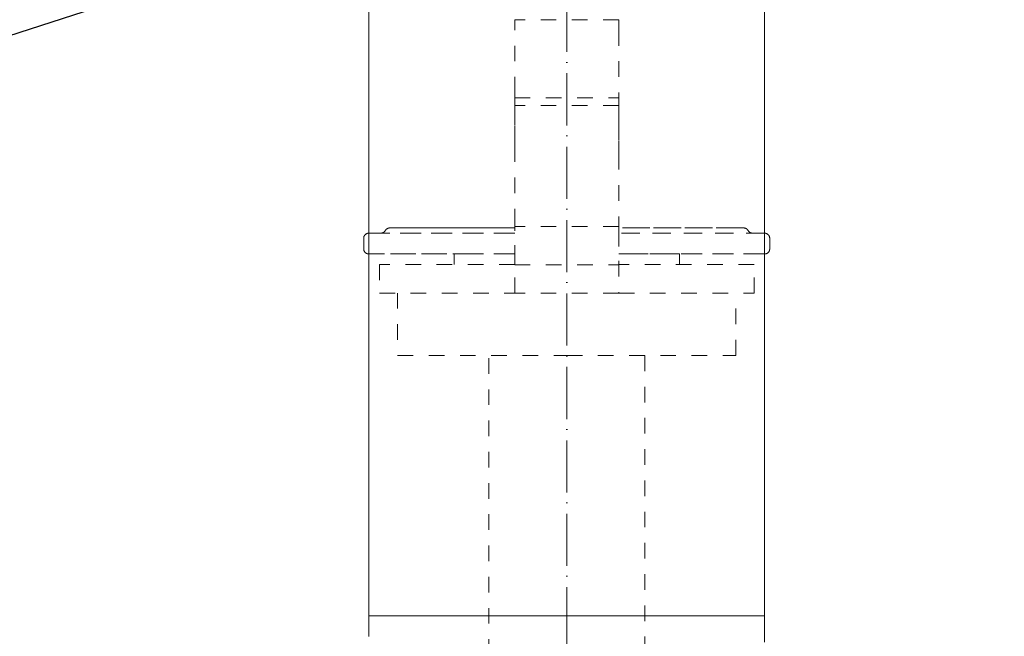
# Model space of a CAD drawing. Header units: millimetres. Extents: x 9824119 to 13672909, y -72394 to 462135.
# Tile 215 of 256: x 10121901 to 10122090, y -1550 to -1432. Entities that reach past the tile are written whole.
import ezdxf
from ezdxf import colors
from ezdxf.entities.mleader import LeaderData, LeaderLine
from ezdxf.math import Vec2, Vec3

# ---------------------------------------------------------------- set-up
doc = ezdxf.new("R2010")
doc.units = ezdxf.units.MM
doc.linetypes.add('ADSK_Осевая', pattern=[14, 10, -2, 0, -2])
doc.linetypes.add('ADSK_Скрыто', pattern=[6, 3, -3])
for name, color, linetype, lineweight in [('A-DETL-HDLN', 7, 'ADSK_Скрыто', 9), ('P-PIPE', 7, 'Continuous', 18), ('P-PIPE-CNTR', 7, 'ADSK_Осевая', 18), ('ОВ', 1, 'Continuous', 60)]:
    doc.layers.add(name, color=color, linetype=linetype, lineweight=lineweight)
doc.styles.add('ISO_1.0', font='isocpeur.ttf')
doc.styles.add('ISOCPEUR', font='isocpeui.ttf')

# ---------------------------------------------------------------- blocks, each defined once
blk = doc.blocks.new('ADSK_СтальСварка_Отвод_ГОСТ17375-2001 - Исполнение 2-V45-В_Этаж 01_Отопление')
at = {"layer": 'P-PIPE', "color": 5, "true_color": 0x0000ff}
for p, q in [((31283.5, -12246.48), (31245.5, -12246.48)), ((31321.5, -12246.48), (31283.5, -12246.48))]:
    blk.add_line(p, q, dxfattribs=at)
at = {"layer": 'P-PIPE', "color": 5, "true_color": 0x0000ff, "flags": 128}
for points in [[(31245.5, -12246.48), (31245.5, -12250.48)], [(31321.5, -12251.56), (31321.5, -12247.56), (31321.5, -12246.48)]]:
    blk.add_lwpolyline(points, dxfattribs=at)
blk = doc.blocks.new('Tecofi_VPI4449-02_Затвор дисковый поворотный с ручкой - Затвор дисковый поворотный с рычагом_VPI 4449-02-V116-В_Этаж 01_Отопление')
at = {"layer": 'A-DETL-HDLN', "color": 5, "true_color": 0x0000ff}
for p, q in [((31293.5, -12131.98), (31273.5, -12131.98)), ((31273.5, -12131.98), (31273.5, -12133.98)), ((31293.5, -12133.98), (31293.5, -12131.98)), ((31273.5, -12145.98), (31273.5, -12133.98)), ((31293.5, -12133.98), (31293.5, -12145.98)), ((31273.5, -12145.98), (31273.5, -12146.98)), ((31273.5, -12146.98), (31293.5, -12146.98)), ((31273.5, -12148.49), (31273.5, -12146.98)), ((31293.5, -12146.98), (31293.5, -12145.98)), ((31293.5, -12146.98), (31293.5, -12148.49)), ((31273.5, -12149.91), (31273.5, -12148.49)), ((31293.5, -12148.49), (31273.5, -12148.49)), ((31293.5, -12148.49), (31293.5, -12149.91)), ((31273.5, -12149.91), (31273.5, -12152.16)), ((31293.5, -12152.16), (31293.5, -12149.91)), ((31273.5, -12155.32), (31273.5, -12152.16)), ((31293.5, -12152.16), (31293.5, -12155.32)), ((31273.5, -12157.76), (31273.5, -12155.32)), ((31293.5, -12155.32), (31293.5, -12157.76)), ((31273.5, -12171.3), (31273.5, -12157.76)), ((31293.5, -12157.76), (31293.5, -12171.3)), ((31273.5, -12171.78), (31273.5, -12171.23)), ((31273.5, -12171.3), (31273.5, -12172.52)), ((31293.5, -12171.69), (31273.5, -12171.69)), ((31293.5, -12171.23), (31293.5, -12171.78)), ((31293.5, -12172.52), (31293.5, -12171.3)), ((31273.5, -12178.32), (31273.5, -12172.52)), ((31293.5, -12172.52), (31293.5, -12178.32)), ((31261.84, -12176.98), (31261.84, -12178.98)), ((31273.5, -12176.98), (31261.84, -12176.98)), ((31305.15, -12176.98), (31293.5, -12176.98)), ((31305.15, -12178.98), (31305.15, -12176.98)), ((31247.5, -12178.98), (31247.5, -12184.48)), ((31273.5, -12178.98), (31247.5, -12178.98)), ((31273.5, -12184.48), (31273.5, -12178.32)), ((31273.5, -12178.32), (31273.5, -12179.07)), ((31273.5, -12179.04), (31273.5, -12179.07)), ((31273.5, -12179.07), (31293.5, -12179.07)), ((31293.5, -12179.07), (31293.5, -12178.32)), ((31293.5, -12178.32), (31293.5, -12184.48)), ((31319.49, -12178.98), (31293.5, -12178.98)), ((31293.5, -12179.07), (31293.5, -12179.04)), ((31319.49, -12184.48), (31319.49, -12178.98)), ((31247.5, -12184.48), (31273.5, -12184.48)), ((31251, -12184.48), (31251, -12196.48)), ((31293.5, -12184.48), (31273.5, -12184.48)), ((31293.5, -12184.48), (31319.49, -12184.48)), ((31316, -12196.48), (31316, -12184.48)), ((31251, -12196.48), (31283.5, -12196.48)), ((31268.5, -12277.98), (31268.5, -12196.48)), ((31283.5, -12196.48), (31316, -12196.48)), ((31298.5, -12196.48), (31298.5, -12277.98))]:
    blk.add_line(p, q, dxfattribs=at)
at = {"layer": 'A-DETL-HDLN', "color": 5, "true_color": 0x0000ff, "flags": 128}
for points in [[(31248.63, -12172.48), (31248.65, -12172.45), (31248.67, -12172.42), (31248.7, -12172.38), (31248.72, -12172.35), (31248.75, -12172.32), (31248.77, -12172.29), (31248.8, -12172.26), (31248.83, -12172.24), (31248.86, -12172.21), (31248.89, -12172.19), (31248.93, -12172.16), (31248.96, -12172.14), (31248.99, -12172.12), (31249.03, -12172.1), (31249.06, -12172.08), (31249.1, -12172.06), (31249.14, -12172.05), (31249.18, -12172.04), (31249.21, -12172.02), (31249.25, -12172.01), (31249.29, -12172), (31249.33, -12172), (31249.37, -12171.99), (31249.41, -12171.99), (31249.45, -12171.98), (31249.49, -12171.98), (31249.5, -12171.98)], [(31273.5, -12171.98), (31272.21, -12171.98), (31270.93, -12171.98), (31269.68, -12171.98), (31268.45, -12171.98), (31267.24, -12171.98), (31266.06, -12171.98), (31264.91, -12171.98), (31263.78, -12171.98), (31262.69, -12171.98), (31261.63, -12171.98), (31260.61, -12171.98), (31259.62, -12171.98), (31258.67, -12171.98), (31257.76, -12171.98), (31256.89, -12171.98), (31256.07, -12171.98), (31255.29, -12171.98), (31254.55, -12171.98), (31253.86, -12171.98), (31253.22, -12171.98), (31252.62, -12171.98), (31252.08, -12171.98), (31251.58, -12171.98), (31251.14, -12171.98), (31250.75, -12171.98), (31250.41, -12171.98), (31250.12, -12171.98), (31249.89, -12171.98), (31249.71, -12171.98), (31249.59, -12171.98), (31249.51, -12171.98), (31249.5, -12171.98)], [(31249.5, -12171.98), (31249.52, -12171.98), (31249.61, -12171.98), (31249.74, -12171.98), (31249.93, -12171.98), (31250.17, -12171.98), (31250.47, -12171.98), (31250.82, -12171.98), (31251.22, -12171.98), (31251.68, -12171.98), (31252.18, -12171.98), (31252.73, -12171.98), (31253.34, -12171.98), (31253.99, -12171.98), (31254.69, -12171.98), (31255.44, -12171.98), (31256.23, -12171.98), (31257.06, -12171.98), (31257.94, -12171.98), (31258.85, -12171.98), (31259.81, -12171.98), (31260.8, -12171.98), (31261.83, -12171.98), (31262.9, -12171.98), (31264, -12171.98), (31265.13, -12171.98), (31266.29, -12171.98), (31267.47, -12171.98), (31268.68, -12171.98), (31269.92, -12171.98), (31271.18, -12171.98), (31272.45, -12171.98)], [(31317.5, -12171.98), (31317.47, -12171.98), (31317.39, -12171.98), (31317.25, -12171.98), (31317.06, -12171.98), (31316.82, -12171.98), (31316.52, -12171.98), (31316.17, -12171.98), (31315.77, -12171.98), (31315.32, -12171.98), (31314.81, -12171.98), (31314.26, -12171.98), (31313.65, -12171.98), (31313, -12171.98), (31312.3, -12171.98), (31311.56, -12171.98), (31310.77, -12171.98), (31309.93, -12171.98), (31309.06, -12171.98), (31308.14, -12171.98), (31307.18, -12171.98), (31306.19, -12171.98), (31305.16, -12171.98), (31304.09, -12171.98), (31303, -12171.98), (31301.87, -12171.98), (31300.71, -12171.98), (31299.52, -12171.98), (31298.31, -12171.98), (31297.07, -12171.98), (31295.82, -12171.98), (31294.54, -12171.98), (31293.5, -12171.98)], [(31294.19, -12171.98), (31295.47, -12171.98), (31296.74, -12171.98), (31297.98, -12171.98), (31299.2, -12171.98), (31300.39, -12171.98), (31301.56, -12171.98), (31302.69, -12171.98), (31303.8, -12171.98), (31304.88, -12171.98), (31305.92, -12171.98), (31306.92, -12171.98), (31307.89, -12171.98), (31308.81, -12171.98), (31309.7, -12171.98), (31310.55, -12171.98), (31311.35, -12171.98), (31312.11, -12171.98), (31312.82, -12171.98), (31313.48, -12171.98), (31314.1, -12171.98), (31314.67, -12171.98), (31315.19, -12171.98), (31315.65, -12171.98), (31316.07, -12171.98), (31316.43, -12171.98), (31316.74, -12171.98), (31317, -12171.98), (31317.21, -12171.98), (31317.36, -12171.98), (31317.45, -12171.98), (31317.49, -12171.98)], [(31317.5, -12171.98), (31317.54, -12171.98), (31317.58, -12171.99), (31317.62, -12171.99), (31317.66, -12172), (31317.7, -12172), (31317.73, -12172.01), (31317.77, -12172.02), (31317.81, -12172.03), (31317.85, -12172.05), (31317.89, -12172.06), (31317.92, -12172.08), (31317.96, -12172.1), (31317.99, -12172.11), (31318.03, -12172.14), (31318.06, -12172.16), (31318.09, -12172.18), (31318.13, -12172.21), (31318.16, -12172.23), (31318.19, -12172.26), (31318.21, -12172.29), (31318.24, -12172.32), (31318.27, -12172.35), (31318.29, -12172.38), (31318.32, -12172.41), (31318.34, -12172.44), (31318.36, -12172.48), (31318.36, -12172.48)], [(31244.48, -12173.9), (31244.48, -12173.86), (31244.49, -12173.82), (31244.5, -12173.78), (31244.51, -12173.75), (31244.52, -12173.71), (31244.53, -12173.67), (31244.54, -12173.63), (31244.56, -12173.59), (31244.57, -12173.56), (31244.59, -12173.52), (31244.61, -12173.49), (31244.63, -12173.45), (31244.65, -12173.42), (31244.68, -12173.39), (31244.7, -12173.35), (31244.73, -12173.32), (31244.75, -12173.29), (31244.78, -12173.27), (31244.81, -12173.24), (31244.84, -12173.21), (31244.87, -12173.19), (31244.9, -12173.16), (31244.94, -12173.14), (31244.97, -12173.12), (31245.01, -12173.1), (31245.04, -12173.08), (31245.08, -12173.07), (31245.11, -12173.05), (31245.15, -12173.04), (31245.19, -12173.02), (31245.23, -12173.01), (31245.27, -12173), (31245.31, -12173), (31245.35, -12172.99), (31245.39, -12172.99), (31245.43, -12172.98), (31245.47, -12172.98), (31245.48, -12172.98)], [(31273.5, -12172.98), (31272.04, -12172.98), (31270.6, -12172.98), (31269.18, -12172.98), (31267.78, -12172.98), (31266.41, -12172.98), (31265.06, -12172.98), (31263.75, -12172.98), (31262.47, -12172.98), (31261.22, -12172.98), (31260, -12172.98), (31258.83, -12172.98), (31257.69, -12172.98), (31256.59, -12172.98), (31255.54, -12172.98), (31254.53, -12172.98), (31253.57, -12172.98), (31252.66, -12172.98), (31251.79, -12172.98), (31250.98, -12172.98), (31250.22, -12172.98), (31249.51, -12172.98), (31248.85, -12172.98), (31248.26, -12172.98), (31247.71, -12172.98), (31247.23, -12172.98), (31246.8, -12172.98), (31246.43, -12172.98), (31246.12, -12172.98), (31245.87, -12172.98), (31245.69, -12172.98), (31245.56, -12172.98), (31245.49, -12172.98), (31245.48, -12172.98)], [(31245.48, -12172.98), (31245.51, -12172.98), (31245.6, -12172.98), (31245.75, -12172.98), (31245.96, -12172.98), (31246.23, -12172.98), (31246.57, -12172.98), (31246.96, -12172.98), (31247.41, -12172.98), (31247.91, -12172.98), (31248.48, -12172.98), (31249.1, -12172.98), (31249.77, -12172.98), (31250.5, -12172.98), (31251.28, -12172.98), (31252.12, -12172.98), (31253, -12172.98), (31253.93, -12172.98), (31254.91, -12172.98), (31255.94, -12172.98), (31257.01, -12172.98), (31258.12, -12172.98), (31259.27, -12172.98), (31260.46, -12172.98), (31261.69, -12172.98), (31262.95, -12172.98), (31264.25, -12172.98), (31265.58, -12172.98), (31266.93, -12172.98), (31268.31, -12172.98), (31269.72, -12172.98), (31271.15, -12172.98), (31272.6, -12172.98)], [(31247.76, -12172.98), (31247.8, -12172.98), (31247.84, -12172.98), (31247.88, -12172.98), (31247.92, -12172.97), (31247.96, -12172.96), (31248, -12172.95), (31248.04, -12172.94), (31248.08, -12172.93), (31248.12, -12172.92), (31248.15, -12172.9), (31248.19, -12172.89), (31248.23, -12172.87), (31248.26, -12172.85), (31248.3, -12172.83), (31248.33, -12172.81), (31248.36, -12172.78), (31248.39, -12172.76), (31248.42, -12172.73), (31248.45, -12172.71), (31248.48, -12172.68), (31248.51, -12172.65), (31248.54, -12172.62), (31248.56, -12172.59), (31248.58, -12172.56), (31248.61, -12172.52), (31248.63, -12172.49), (31248.63, -12172.48)], [(31321.52, -12172.98), (31321.49, -12172.98), (31321.39, -12172.98), (31321.24, -12172.98), (31321.03, -12172.98), (31320.76, -12172.98), (31320.43, -12172.98), (31320.04, -12172.98), (31319.59, -12172.98), (31319.08, -12172.98), (31318.51, -12172.98), (31317.89, -12172.98), (31317.22, -12172.98), (31316.49, -12172.98), (31315.71, -12172.98), (31314.88, -12172.98), (31313.99, -12172.98), (31313.06, -12172.98), (31312.08, -12172.98), (31311.05, -12172.98), (31309.98, -12172.98), (31308.87, -12172.98), (31307.72, -12172.98), (31306.53, -12172.98), (31305.3, -12172.98), (31304.04, -12172.98), (31302.74, -12172.98), (31301.42, -12172.98), (31300.06, -12172.98), (31298.68, -12172.98), (31297.27, -12172.98), (31295.85, -12172.98), (31294.4, -12172.98), (31293.5, -12172.98)], [(31294, -12172.98), (31295.46, -12172.98), (31296.89, -12172.98), (31298.3, -12172.98), (31299.69, -12172.98), (31301.05, -12172.98), (31302.39, -12172.98), (31303.69, -12172.98), (31304.96, -12172.98), (31306.2, -12172.98), (31307.4, -12172.98), (31308.57, -12172.98), (31309.69, -12172.98), (31310.77, -12172.98), (31311.81, -12172.98), (31312.8, -12172.98), (31313.74, -12172.98), (31314.64, -12172.98), (31315.49, -12172.98), (31316.28, -12172.98), (31317.03, -12172.98), (31317.72, -12172.98), (31318.35, -12172.98), (31318.93, -12172.98), (31319.45, -12172.98), (31319.92, -12172.98), (31320.33, -12172.98), (31320.67, -12172.98), (31320.96, -12172.98), (31321.19, -12172.98), (31321.36, -12172.98), (31321.47, -12172.98), (31321.51, -12172.98)], [(31318.36, -12172.48), (31318.38, -12172.52), (31318.41, -12172.55), (31318.43, -12172.58), (31318.45, -12172.61), (31318.48, -12172.64), (31318.51, -12172.67), (31318.53, -12172.7), (31318.56, -12172.73), (31318.59, -12172.76), (31318.63, -12172.78), (31318.66, -12172.8), (31318.69, -12172.83), (31318.73, -12172.85), (31318.76, -12172.87), (31318.8, -12172.88), (31318.83, -12172.9), (31318.87, -12172.92), (31318.91, -12172.93), (31318.95, -12172.94), (31318.98, -12172.95), (31319.02, -12172.96), (31319.06, -12172.97), (31319.1, -12172.97), (31319.14, -12172.98), (31319.18, -12172.98), (31319.22, -12172.98), (31319.23, -12172.98)], [(31321.52, -12172.98), (31321.56, -12172.98), (31321.6, -12172.99), (31321.64, -12172.99), (31321.68, -12173), (31321.71, -12173), (31321.75, -12173.01), (31321.79, -12173.02), (31321.83, -12173.03), (31321.87, -12173.05), (31321.91, -12173.06), (31321.94, -12173.08), (31321.98, -12173.1), (31322.01, -12173.11), (31322.05, -12173.14), (31322.08, -12173.16), (31322.11, -12173.18), (31322.14, -12173.21), (31322.18, -12173.23), (31322.2, -12173.26), (31322.23, -12173.29), (31322.26, -12173.32), (31322.29, -12173.35), (31322.31, -12173.38), (31322.34, -12173.41), (31322.36, -12173.44), (31322.38, -12173.48), (31322.4, -12173.51), (31322.42, -12173.55), (31322.43, -12173.58), (31322.45, -12173.62), (31322.46, -12173.66), (31322.47, -12173.7), (31322.48, -12173.73), (31322.49, -12173.77), (31322.5, -12173.81), (31322.51, -12173.85), (31322.51, -12173.89)], [(31245.48, -12176.98), (31245.44, -12176.98), (31245.4, -12176.98), (31245.36, -12176.98), (31245.32, -12176.97), (31245.28, -12176.96), (31245.24, -12176.95), (31245.2, -12176.94), (31245.16, -12176.93), (31245.12, -12176.92), (31245.09, -12176.9), (31245.05, -12176.89), (31245.02, -12176.87), (31244.98, -12176.85), (31244.95, -12176.83), (31244.91, -12176.81), (31244.88, -12176.78), (31244.85, -12176.76), (31244.82, -12176.73), (31244.79, -12176.71), (31244.76, -12176.68), (31244.73, -12176.65), (31244.71, -12176.62), (31244.68, -12176.59), (31244.66, -12176.56), (31244.64, -12176.52), (31244.61, -12176.49), (31244.6, -12176.45), (31244.58, -12176.42), (31244.56, -12176.38), (31244.55, -12176.35), (31244.53, -12176.31), (31244.52, -12176.27), (31244.51, -12176.23), (31244.5, -12176.19), (31244.49, -12176.15), (31244.49, -12176.11), (31244.48, -12176.07)], [(31264.61, -12176.98), (31263.3, -12176.98), (31262.03, -12176.98), (31260.79, -12176.98), (31259.59, -12176.98), (31258.43, -12176.98), (31257.3, -12176.98), (31256.22, -12176.98), (31255.19, -12176.98), (31254.19, -12176.98), (31253.25, -12176.98), (31252.35, -12176.98), (31251.5, -12176.98), (31250.71, -12176.98), (31249.97, -12176.98), (31249.28, -12176.98), (31248.64, -12176.98), (31248.06, -12176.98), (31247.54, -12176.98), (31247.07, -12176.98), (31246.67, -12176.98), (31246.32, -12176.98), (31246.03, -12176.98), (31245.8, -12176.98), (31245.63, -12176.98), (31245.53, -12176.98), (31245.48, -12176.98)], [(31245.48, -12176.98), (31245.51, -12176.98), (31245.6, -12176.98), (31245.75, -12176.98), (31245.96, -12176.98), (31246.23, -12176.98), (31246.57, -12176.98), (31246.96, -12176.98), (31247.41, -12176.98), (31247.91, -12176.98), (31248.48, -12176.98), (31249.1, -12176.98), (31249.77, -12176.98), (31250.5, -12176.98), (31251.28, -12176.98), (31252.12, -12176.98), (31253, -12176.98), (31253.93, -12176.98), (31254.91, -12176.98), (31255.94, -12176.98), (31257.01, -12176.98), (31258.12, -12176.98), (31259.27, -12176.98), (31260.46, -12176.98), (31261.69, -12176.98), (31262.95, -12176.98), (31264.25, -12176.98), (31265.58, -12176.98), (31266.93, -12176.98), (31268.31, -12176.98), (31269.72, -12176.98), (31271.15, -12176.98), (31272.6, -12176.98), (31273.5, -12176.98)], [(31293.5, -12176.98), (31294.96, -12176.98), (31296.4, -12176.98), (31297.82, -12176.98), (31299.21, -12176.98), (31300.58, -12176.98), (31301.93, -12176.98), (31303.24, -12176.98), (31304.53, -12176.98), (31305.78, -12176.98), (31306.99, -12176.98), (31308.17, -12176.98), (31309.3, -12176.98), (31310.4, -12176.98), (31311.45, -12176.98), (31312.46, -12176.98), (31313.42, -12176.98), (31314.34, -12176.98), (31315.2, -12176.98), (31316.02, -12176.98), (31316.78, -12176.98), (31317.49, -12176.98), (31318.14, -12176.98), (31318.74, -12176.98), (31319.28, -12176.98), (31319.77, -12176.98), (31320.19, -12176.98), (31320.56, -12176.98), (31320.87, -12176.98), (31321.12, -12176.98), (31321.31, -12176.98), (31321.44, -12176.98), (31321.5, -12176.98), (31321.52, -12176.98)], [(31321.52, -12176.98), (31321.49, -12176.98), (31321.39, -12176.98), (31321.24, -12176.98), (31321.03, -12176.98), (31320.76, -12176.98), (31320.43, -12176.98), (31320.04, -12176.98), (31319.59, -12176.98), (31319.08, -12176.98), (31318.51, -12176.98), (31317.89, -12176.98), (31317.22, -12176.98), (31316.49, -12176.98), (31315.71, -12176.98), (31314.88, -12176.98), (31313.99, -12176.98), (31313.06, -12176.98), (31312.08, -12176.98), (31311.05, -12176.98), (31309.98, -12176.98), (31308.87, -12176.98), (31307.72, -12176.98), (31306.53, -12176.98), (31305.3, -12176.98), (31304.04, -12176.98), (31302.74, -12176.98)], [(31322.51, -12176.06), (31322.51, -12176.1), (31322.5, -12176.14), (31322.5, -12176.18), (31322.49, -12176.22), (31322.48, -12176.26), (31322.47, -12176.3), (31322.45, -12176.34), (31322.44, -12176.37), (31322.42, -12176.41), (31322.4, -12176.44), (31322.38, -12176.48), (31322.36, -12176.51), (31322.34, -12176.55), (31322.32, -12176.58), (31322.29, -12176.61), (31322.27, -12176.64), (31322.24, -12176.67), (31322.21, -12176.7), (31322.18, -12176.73), (31322.15, -12176.75), (31322.12, -12176.78), (31322.09, -12176.8), (31322.06, -12176.82), (31322.02, -12176.85), (31321.99, -12176.86), (31321.95, -12176.88), (31321.92, -12176.9), (31321.88, -12176.91), (31321.84, -12176.93), (31321.8, -12176.94), (31321.76, -12176.95), (31321.73, -12176.96), (31321.69, -12176.97), (31321.65, -12176.97), (31321.61, -12176.98), (31321.57, -12176.98), (31321.53, -12176.98), (31321.52, -12176.98)]]:
    blk.add_lwpolyline(points, dxfattribs=at)
at = {"layer": 'P-PIPE', "color": 5, "true_color": 0x0000ff}
for p, q in [((31244.48, -12173.98), (31244.48, -12175.98)), ((31245.49, -12172.98), (31245.48, -12172.98)), ((31245.48, -12172.98), (31245.51, -12172.98)), ((31321.52, -12172.98), (31321.49, -12172.98)), ((31322.52, -12175.98), (31322.52, -12173.98)), ((31245.48, -12176.98), (31245.51, -12176.98)), ((31321.52, -12176.98), (31321.49, -12176.98)), ((31321.5, -12176.98), (31321.52, -12176.98))]:
    blk.add_line(p, q, dxfattribs=at)
at = {"layer": 'P-PIPE', "color": 5, "true_color": 0x0000ff, "flags": 128}
for points in [[(31244.48, -12173.98), (31244.48, -12173.94), (31244.48, -12173.9), (31244.48, -12173.86), (31244.49, -12173.82), (31244.5, -12173.78), (31244.51, -12173.75), (31244.52, -12173.71), (31244.53, -12173.67), (31244.54, -12173.63), (31244.56, -12173.59), (31244.57, -12173.56), (31244.59, -12173.52), (31244.61, -12173.49), (31244.63, -12173.45), (31244.65, -12173.42), (31244.68, -12173.39), (31244.7, -12173.35), (31244.73, -12173.32), (31244.75, -12173.29), (31244.78, -12173.27), (31244.81, -12173.24), (31244.84, -12173.21), (31244.87, -12173.19), (31244.9, -12173.16), (31244.94, -12173.14), (31244.97, -12173.12), (31245.01, -12173.1), (31245.04, -12173.08), (31245.08, -12173.07), (31245.11, -12173.05), (31245.15, -12173.04), (31245.19, -12173.02), (31245.23, -12173.01), (31245.27, -12173), (31245.31, -12173), (31245.35, -12172.99), (31245.39, -12172.99), (31245.43, -12172.98), (31245.47, -12172.98), (31245.48, -12172.98)], [(31321.52, -12172.98), (31321.56, -12172.98), (31321.6, -12172.99), (31321.64, -12172.99), (31321.68, -12173), (31321.71, -12173), (31321.75, -12173.01), (31321.79, -12173.02), (31321.83, -12173.03), (31321.87, -12173.05), (31321.91, -12173.06), (31321.94, -12173.08), (31321.98, -12173.1), (31322.01, -12173.11), (31322.05, -12173.14), (31322.08, -12173.16), (31322.11, -12173.18), (31322.14, -12173.21), (31322.18, -12173.23), (31322.2, -12173.26), (31322.23, -12173.29), (31322.26, -12173.32), (31322.29, -12173.35), (31322.31, -12173.38), (31322.34, -12173.41), (31322.36, -12173.44), (31322.38, -12173.48), (31322.4, -12173.51), (31322.42, -12173.55), (31322.43, -12173.58), (31322.45, -12173.62), (31322.46, -12173.66), (31322.47, -12173.7), (31322.48, -12173.73), (31322.49, -12173.77), (31322.5, -12173.81), (31322.51, -12173.85), (31322.51, -12173.89), (31322.51, -12173.93), (31322.52, -12173.97), (31322.52, -12173.98)], [(31245.48, -12176.98), (31245.44, -12176.98), (31245.4, -12176.98), (31245.36, -12176.98), (31245.32, -12176.97), (31245.28, -12176.96), (31245.24, -12176.95), (31245.2, -12176.94), (31245.16, -12176.93), (31245.12, -12176.92), (31245.09, -12176.9), (31245.05, -12176.89), (31245.02, -12176.87), (31244.98, -12176.85), (31244.95, -12176.83), (31244.91, -12176.81), (31244.88, -12176.78), (31244.85, -12176.76), (31244.82, -12176.73), (31244.79, -12176.71), (31244.76, -12176.68), (31244.73, -12176.65), (31244.71, -12176.62), (31244.68, -12176.59), (31244.66, -12176.56), (31244.64, -12176.52), (31244.61, -12176.49), (31244.6, -12176.45), (31244.58, -12176.42), (31244.56, -12176.38), (31244.55, -12176.35), (31244.53, -12176.31), (31244.52, -12176.27), (31244.51, -12176.23), (31244.5, -12176.19), (31244.49, -12176.15), (31244.49, -12176.11), (31244.48, -12176.07), (31244.48, -12176.03), (31244.48, -12175.99), (31244.48, -12175.98)], [(31322.52, -12175.98), (31322.52, -12176.02), (31322.51, -12176.06), (31322.51, -12176.1), (31322.5, -12176.14), (31322.5, -12176.18), (31322.49, -12176.22), (31322.48, -12176.26), (31322.47, -12176.3), (31322.45, -12176.34), (31322.44, -12176.37), (31322.42, -12176.41), (31322.4, -12176.44), (31322.38, -12176.48), (31322.36, -12176.51), (31322.34, -12176.55), (31322.32, -12176.58), (31322.29, -12176.61), (31322.27, -12176.64), (31322.24, -12176.67), (31322.21, -12176.7), (31322.18, -12176.73), (31322.15, -12176.75), (31322.12, -12176.78), (31322.09, -12176.8), (31322.06, -12176.82), (31322.02, -12176.85), (31321.99, -12176.86), (31321.95, -12176.88), (31321.92, -12176.9), (31321.88, -12176.91), (31321.84, -12176.93), (31321.8, -12176.94), (31321.76, -12176.95), (31321.73, -12176.96), (31321.69, -12176.97), (31321.65, -12176.97), (31321.61, -12176.98), (31321.57, -12176.98), (31321.53, -12176.98), (31321.52, -12176.98)]]:
    blk.add_lwpolyline(points, dxfattribs=at)
blk = doc.blocks.new('_None')

msp = doc.modelspace()

# ---------------------------------------------------------------- linework, layer by layer
at = {"layer": 'P-PIPE', "color": 5, "true_color": 0x0000ff}
for p, q in [((10121967.99, 503.78), (10121967.99, -1546.22)), ((10122043.99, -1546.22), (10122043.99, 503.78)), ((10121967.99, -1546.22), (10122043.99, -1546.22))]:
    msp.add_line(p, q, dxfattribs=at)
at = {"layer": 'P-PIPE-CNTR', "color": 5, "true_color": 0x0000ff}
for p, q in [((10122005.99, 503.78), (10122005.99, -1546.22)), ((10122005.99, -1546.22), (10122005.99, -1646.22))]:
    msp.add_line(p, q, dxfattribs=at)

# ---------------------------------------------------------------- block references
at = {"layer": 'A-DETL-HDLN', "color": 5, "true_color": 0x0000ff}
msp.add_blockref('Tecofi_VPI4449-02_Затвор дисковый поворотный с ручкой - Затвор дисковый поворотный с рычагом_VPI 4449-02-V116-В_Этаж 01_Отопление', (10090722.49, 10700.26), dxfattribs=at)
at = {"layer": 'P-PIPE', "color": 5, "true_color": 0x0000ff}
msp.add_blockref('ADSK_СтальСварка_Отвод_ГОСТ17375-2001 - Исполнение 2-V45-В_Этаж 01_Отопление', (10090722.49, 10700.26), dxfattribs=at)

# ---------------------------------------------------------------- texts
at = {"char_height": 300, "attachment_point": 1, "style": 'ISOCPEUR'}
for s, insert, width in [('\\pi13638.10589;{\\fISOCPEUR|b0|i0|c204|p34;\\H1.66667x;\\L\\C7;\\P\\pi10874.35036;\\H1.1x;Общие указания\\l\\P\\pi13638.10589;\\P\\pi-900,l1200,t1200;\\H0.72727x;1.^IПроект выполнен на основании задания заказчика и задания на проектирование архитектурно-строительных чертежей.\\P2.^IПроект соответствует действующим нормам :\\P\\pl900,t900;\\fSymbol|b0|i0|c2|p18;·^I\\fISOCPEUR|b0|i0|c204|p34;КМК 2. 04.05-97* "Отопление, вентиляция и кондиционирование воздуха".\\P\\fSymbol|b0|i0|c2|p18;·^I\\fISOCPEUR|b0|i0|c204|p34;ШНК 2.08.02-09* "Общественные здания и сооружение" \\P\\fSymbol|b0|i0|c2|p18;·^I\\fISOCPEUR|b0|i0|c204|p34;КМК 2.01.01-94 "Климатические и физико-геологические данные для проектирования".\\P\\fSymbol|b0|i0|c2|p18;·^I\\fISOCPEUR|b0|i0|c204|p34;КМК 2.01.04-97* "Строительная теплотехника".\\P\\fSymbol|b0|i0|c2|p18;·^I\\fISOCPEUR|b0|i0|c204|p34;ГОСТ 21.602-2003 "Правила выполнения рабочей документации отопления, вентиляции и кондиционирования".\\P\\fSymbol|b0|i0|c2|p18;·^I\\fISOCPEUR|b0|i0|c204|p34;ШНК \\fISOCPEUR|b0|i0|c186|p34;2.01.02-04\\fISOCPEUR|b0|i0|c204|p34; - \\fISOCPEUR|b0|i0|c186|p34;"\\fISOCPEUR|b0|i0|c204|p34;Пожарная безопасность зданий и сооружений\\fISOCPEUR|b0|i0|c186|p34;"\\fISOCPEUR|b0|i0|c204|p34;;\\P\\pl1200,t1200;3.^I  Расчетные параметры наружного воздуха для проектирования отопления, вентиляции и кондиционирования воздуха приняты по КМК 2.01.01-94.\\P\\pi-300,l300,tz;      Для проектирования отопления, вентиляции и кондиционирования воздуха: \\P\\pl1500,t1500;-^IХолодный  период  года Тн\\fISOCPEUR|b0|i0|c186|p34;=-14.0°C\\fISOCPEUR|b0|i0|c204|p34;; I=-12,4 кДж/кг (Парам. Б);\\P-^IТеплый  период  года Тн=33°C; I=55,7 кДж/кг  (Парам. А);\\P-^IТеплый  период  года Тн=37,5°C; I=65,2 кДж/кг (Парам. Б);\\P-^IСкорость ветра  - V=1,6 м/сек - холодный период;\\P-^IСкорость ветра  - V=1,9 м/сек - теплый  период;\\P-^IПродолжительность отопительного периода  Zот.пер.=129суток;\\P-^IСредняя температура отопительного периода  tот.пер.=2,7°C;\\P-^IБарометрическое давление в районе строительства Рбар=950 Гпа.\\P\\pi600,l0,tz;\\P\\pi11458.1097;\\LТЕПЛОСНАБЖЕНИЕ\\P\\pi13638.10589;\\l\\P\\pi0;\\C0;В качестве источника тепла выбран установленный во дворе здания тепловой насос, рассчитанный на работу в температурном режиме 40–30 °C.^J^JСистема отопления спроектирована как двухтрубная, в ней используются напольный фанкойл.\\P^JОсновным источником тепла является тепловой насос. \\P^JОсновное охлаждение осуществляется с помощью\\Pтепловых насосов. Для отвода конденсата, образующегося в фанкойлах, предусмотрены дренажные трубы. Основные водосточные и обратные трубы выполнены из полипропилена. \\P\\pi600;^JОсновные подающие и обратные трубы выполнены из полипропилена. Слив воды из системы осуществляется через регулировочный узел. Для снижения теплопотерь через трубы выполнены работы по теплоизоляции.\\C7; \\P\\pi12278.10827;\\LОТОПЛЕНИЕ\\l\\P\\pi0;  Для достижения  комфортных условий в зимнее время и компенсации теплопотерь в помещениях установлены \\C0;фанкойл\\C7;ы обеспечивающие в помещениях нормируемую температуру воздуха:\\P\\pi-300,l1500,t1500;-^IКабинет врача +20°C.\\P-^IЗал       +22°C.\\P-^IФизиотерапия     +21°C.\\P\\pi0,l0,tz;   На каждом приборе предусматривается устанавка термостатического клапана и запорного крана. Рекомендуется применить трубопроводы стабильные полипропиленовые. Система теплоснабжения \\C0;фанкойл\\C7;ов двухтрубная с принудительной циркуляцией, горизонтальная. Удаление воздуха осуществляется из воздухоспускных кранов установленных в \\C0;фанкойл\\C7;ах. Все монтажные и наладочные работы проводить в соответствии с нормативными документами и инструкциям фирм-изготовителя.}', (9986122.19, 27067.08), 27276.2118), ('{\\fISOCPEUR|b0|i0|c204|p34;\\C7;^I\\A1;\\L\\P\\pi10515.36534;\\H1.33333x;ВЕНТИЛЯЦИЯ\\P\\pi0;\\l^IВ здании предусмотрена приточно-вытяжная вентиляция с естественным и \\Pмеханическим побуждением, для функционально различных и конструктивно раздельных групп \\Pпомещений.   ^I  \\P^IТакже предусматривается естественная вентиляция с удалением и поступлением воздуха через окна и двери.\\P^IУдаление воздуха из помещений производится с помощью вытяжных решеток.\\P^IМатериал воздуховодов - тонколистовая оцинкованная сталь по ГОСТ 14918-80.\\P^IВоздуховоды систем вытяжной вентиляции выполняются класса "Н" (нормально плотный).\\P^IМонтаж систем вентиляции выполнить в соответствии с \\A0;КМК 3.05.01.-9\\A1;7\\P\\A0;\\L\\P\\pi12075.36144;\\P\\pi7995.37164;ПРИМЕЧАНИЯ (ТЕПЛОСНАБЖЕНИЕ)\\P\\pi-900,l900,t900;\\l1.^IЧертеж читать совместно со спецификацией и с другими разделами проекта.\\P2.^IМонтаж оборудования и трубопроводов производить в соответствии с местными \\P\\pi0;действующими нормами и правилами, и требованиями завода-изготовителя оборудования.\\P\\pi-900;3.^IТрубопроводы системы теплоснабжения радиаторов приняты полипропиленовыми.\\P4.^IНа планах и схемах указаны наружный диаметр и толщина стенки полипропиленовых \\P\\pi0;трубопроводов.\\P\\pi-900;5.^IПриборы и трубопроводы нанесены условно.\\P6.^IУклон трубопроводов выполнить согласно схемам в сторону ближайшего вертикального \\P\\pi0;стояка.\\P\\pi-900;7.^IВсе отметки указаны от уровня пола этажа. \\P8.^IКрепить трубу в штробе каждые 2 метра.\\P9.^IТрубопроводы отопления, прокладываемые в полу покрыть трубчатой тепловой изоляцией \\P\\pi0;из вспученного полителена "Isocom" толщиной 9 мм.\\P\\pi-900;10.^IДиаметры запорно-регулирующей арматуры и фильтров соответствуют диаметру \\P\\pi0;трубопроводов, если не указано иное.\\P\\pi3390,l600,tz;\\P\\pi5455.37799,l0;\\LПРИМЕЧАНИЯ (ВЕНТИЛЯЦИЯ И КОНДИЦИОНИРОВАНИЕ)\\l\\P\\pi-900,l900,t900;1.^IВентиляционные системы показаны условно.\\P2.^IЧертеж читать совместно со спецификацией и остальными разделами проекта \\P3.^IВсе неплотности при пересечении инженерными коммуникациями огнестойких стен, \\P\\pi0;перекрытий и перегородок заделать материалами, соответствующими по степени \\Pогнестойкости пересекаемым ограждениям.\\P\\pi-900;4.^IВ сан-узлах двери не оборудованные переточными решетками, предусмотреть с \\P\\pi0;подрезкой дверного полотна, высота щели не менее 20 мм. Если конструкция дверей не \\Pпозволяет предусмотреть щели в нижней части, то необходимо выполнить установку \\Pжалюзийной решетки в нижней половине двери.\\P\\pi-900;5.^IРазместить все приборы для измерения температуры, давления и скорости потока в \\P\\pi0;доступных местах с прямыми секциями труб или воздуховодов наверху или внизу, \\Pсогласно рекомендациям завода изготовителя для точности показаний.\\P\\pi-900;6.^IУстановить расположение диффузоров, отдушин и вентиляционных решеток согласно \\P\\pi0;архитектурным планам потолка, освещения и другим деталям/узлам потолка и \\Pвыполнить незначительные изменения для обеспечения соответствия.\\P\\pi-900;7.^IМонтаж оборудования выполнить в соответствии с местными нормами и правилами, а \\P\\pi0;так же требованиями завода-изготовителя оборудования \\P\\pi-900;8.^IВсе отметки оборудований даны от пола этажа.\\P}', (10015733.61, 26003.42), 24350.7239)]:
    msp.add_mtext(s, dxfattribs=dict(at, insert=insert, width=width))

# ---------------------------------------------------------------- leaders
at = {"layer": 'ОВ', "color": 7, "lineweight": 25}
ml = msp.add_multileader_mtext('Standard', dxfattribs=at)
ml.set_content('{\\C0;ЦИРКУЛЯЦИОННЫЙ НАСОС \\P\\C256;0.50 кВт 10 M \\A1;\\C1;5куб/ч, \\A0;\\C256; }', color=7, style='ISO_1.0')
ml.set_leader_properties(linetype='Continuous', lineweight=25)
ml.set_arrow_properties(name='NONE')
ml.build(insert=Vec2(0, 0))
ml.multileader.update_dxf_attribs({"has_dogleg": 0, "text_left_attachment_type": 6, "text_right_attachment_type": 6, "dogleg_length": 0.36, "arrow_head_size": 0.321})
ctx = ml.context
ctx.base_point, ctx.char_height, ctx.arrow_head_size, ctx.landing_gap_size, ctx.plane_origin = Vec3(10124039.56, -743.8), 356.2085, 0.321, 1.37, Vec3(10131190.69, 493.26)
ctx.left_attachment, ctx.right_attachment, ctx.text_align_type = 6, 6, 1
notes = []
notes.append((ctx, [(0, (1, 1, 0), (10124039.2, -743.8), (1, 0), 0.36, [(1, [(10119042.6, -1952.35), (10119363.59, -1939.27), (10119684.09, -1962.27), (10119974.09, -1962.27), (10120264.53, -1962.27)], 0, [])])]))
ctx.mtext.insert, ctx.mtext.width, ctx.mtext.defined_height, ctx.mtext.alignment, ctx.mtext.flow_direction = Vec3(10126854.98, -280.73), 8131.4804, 1492.2, 2, 5
for ctx, leaders in notes:
    for number, flags, end, landing, length, lines in leaders:
        leader = LeaderData()
        leader.index, (leader.has_last_leader_line, leader.has_dogleg_vector, leader.attachment_direction) = number, flags
        leader.last_leader_point, leader.dogleg_vector, leader.dogleg_length = Vec3(end), Vec3(landing), length
        for number, points, colour, breaks in lines:
            line = LeaderLine()
            line.index, line.vertices, line.color, line.breaks = number, Vec3.list(points), colors.encode_raw_color(colour), breaks
            leader.lines.append(line)
        ctx.leaders.append(leader)

doc.saveas('drawing.dxf')
